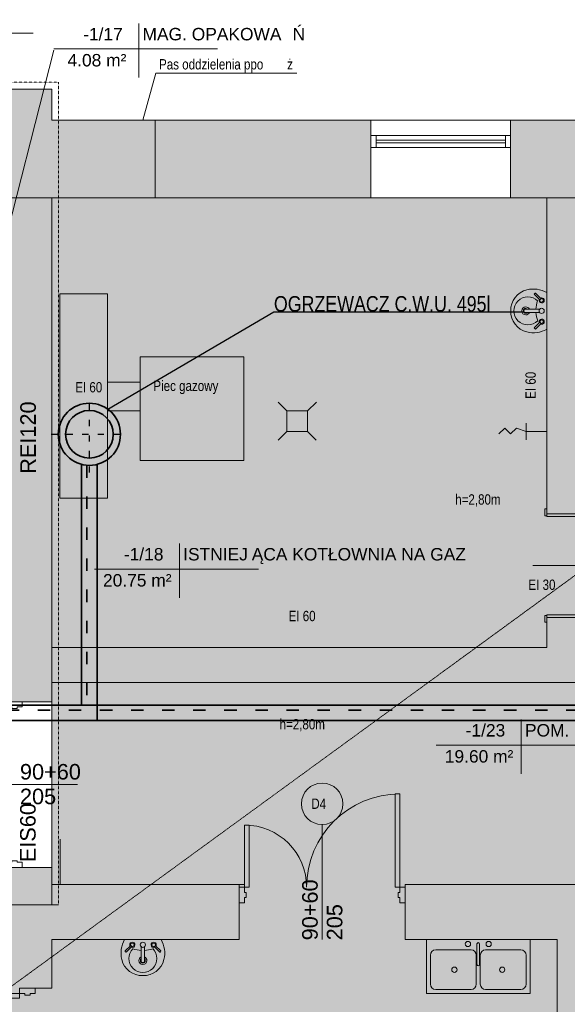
# Model space of a CAD drawing. Header units: inches. Extents: x -112469 to 885939, y -131046 to 286269.
# Tile 24 of 138: x -62979 to -57693, y -58439 to -48934. Entities that reach past the tile are written whole.
import ezdxf
from ezdxf import colors
from ezdxf.entities.mleader import LeaderData, LeaderLine
from ezdxf.math import Vec2, Vec3

# ---------------------------------------------------------------- set-up
doc = ezdxf.new("R2010")
doc.units = ezdxf.units.IN
doc.header["$MEASUREMENT"] = 0
doc.linetypes.add('ACAD_ISO03W100', pattern=[30, 12, -18])
doc.linetypes.add('Aligning Line 1_8_', pattern=[0.635, 0.3175, -0.3175])
for name, color, linetype, lineweight in [('_IS_woda ciepła', 1, 'ACAD_ISO03W100', 35), ('_IS_woda cyrkulacyjna', 3, 'H2OCYR', 35), ('_IS_woda zimna', 5, 'Continuous', 35), ('A-AREA-IDEN', 251, 'Continuous', 9), ('A-DETL', 251, 'Continuous', 9), ('A-DETL-GENF', 254, 'Continuous', 9), ('A-DETL-MEDM', 251, 'Continuous', 25), ('A-DETL-THIN', 251, 'Continuous', 9), ('A-DOOR', 251, 'Continuous', 9), ('A-DOOR-FRAM', 251, 'Continuous', 18), ('A-GLAZ', 251, 'Continuous', 9), ('A-WALL', 251, 'Continuous', 9), ('A-WALL-PATT', 254, 'Continuous', 25), ('G-ANNO-TEXT', 251, 'Continuous', 9), ('I-WALL', 251, 'Continuous', 9), ('P-SANR-FIXT', 251, 'Continuous', 9)]:
    doc.layers.add(name, color=color, linetype=linetype, lineweight=lineweight)
doc.styles.add('Arial_1', font='arial.ttf', dxfattribs={"height": 12})
doc.styles.add('Arial_4', font='arial.ttf', dxfattribs={"width": 0.8, "height": 18})
doc.styles.add('Arial_5', font='arial.ttf', dxfattribs={"height": 20})
doc.styles.get("Standard").update_dxf_attribs({"font": 'arial.ttf'})
doc.linetypes.add('H2OCYR', pattern='A,25.4,-12.7,["~",Standard,S=25.4,R=0,X=-11.43,Y=-14.732],-12.7', length=50.8)

# ---------------------------------------------------------------- blocks, each defined once
blk = doc.blocks.new('Etyk_pom_1_mala - Etyk_pom_1_mala-219433-1_Poziom piwnicy')
at = {"layer": 'A-AREA-IDEN'}
for p, q in [((-0.0958, 0.1444), (-0.0958, -0.3781)), ((-0.9154, -0.1015), (0.6661, -0.1015))]:
    blk.add_line(p, q, dxfattribs=at)
blk = doc.blocks.new('Lavabo mural - 05 - 440mm x 350mm-346807-1_Poziom piwnicy')
at = {"layer": 'P-SANR-FIXT'}
for p, q in [((-17.19, -11.05), (-11.74, -5.6)), ((-16.1, -12.14), (-10.65, -6.69)), ((-1.5, -21.49), (-1.5, -7.07)), ((1.5, -21.49), (1.5, -7.07)), ((16.41, -12.14), (10.96, -6.69)), ((17.5, -11.05), (12.05, -5.6))]:
    blk.add_line(p, q, dxfattribs=at)
for centre, radius, start, end in [((5.33, -13.08), 26.44, 150.36495, 193.63505), ((-5.33, -13.08), 26.44, 346.36495, 29.63505), ((0, -18.36), 13.5, 135.46291, 45.05561), ((-10.13, -5.07), 2.5, 0, 180), ((-10.13, -5.07), 2.5, 180, 207.05328), ((-10.13, -5.07), 1.7, 360, 180), ((-10.13, -5.07), 1.7, 180, 198.05956), ((-10.13, -5.07), 1.7, 198.05956, 360), ((-10.13, -5.07), 2.5, 242.94672, 0), ((-0.16, 16.03), 26.66, 249.19864, 267.10928), ((0, -5.07), 2.5, 0, 180), ((0, -5.07), 2.5, 180, 0), ((-0.16, 16.03), 26.66, 273.5606, 291.31988), ((10.43, -5.07), 2.5, 360, 180), ((10.43, -5.07), 2.5, 180, 297.05328), ((10.43, -5.07), 1.7, 0, 180), ((10.43, -5.07), 1.7, 180, 0), ((10.43, -5.07), 2.5, 332.94672, 360), ((0, -20.36), 3.86, 112.88275, 180), ((0, -20.36), 2.35, 129.68263, 180), ((0, -20.36), 3.86, 360, 67.11782), ((0, -20.36), 2.35, 360, 50.3185), ((-0.59, -14.51), 20.35, 193.63505, 271.65578), ((0, -20.36), 3.86, 180, 360), ((0, -20.36), 2.35, 180, 360), ((0.59, -14.51), 20.35, 268.34422, 346.36495)]:
    blk.add_arc(centre, radius, start, end, dxfattribs=at)
for centre, major_axis, ratio, start_param, end_param in [((-16.65, -11.59), (-0.545, 0.545), 0.274309, 0, 3.141593), ((16.95, -11.59), (0.545, 0.545), 0.274309, 3.141593, 6.283185), ((0, -21.49), (-1.5, 0), 0.428525, 0, 3.141593)]:
    blk.add_ellipse(centre, major_axis=major_axis, ratio=ratio, start_param=start_param, end_param=end_param, dxfattribs=at)
blk = doc.blocks.new('Aluminum_1 szybowe - Okno w piwnicy 135_145-523481-1_Poziom piwnicy')
at = {"layer": 'A-GLAZ', "lineweight": 18}
for p, q in [((-132.08, 25.16), (-137.16, 25.16)), ((-137.16, 25.16), (-137.16, 13.73)), ((-132.08, 13.73), (-132.08, 25.16)), ((-7.24, 20.71), (-132.08, 20.71)), ((-132.08, 20.71), (-132.08, 18.17)), ((-2.16, 25.16), (-7.24, 25.16)), ((-7.24, 25.16), (-7.24, 13.73)), ((-7.24, 18.17), (-7.24, 20.71)), ((-2.16, 13.73), (-2.16, 25.16)), ((-137.16, 13.73), (-132.08, 13.73)), ((-132.08, 18.17), (-7.24, 18.17)), ((-7.24, 13.73), (-2.16, 13.73))]:
    blk.add_line(p, q, dxfattribs=at)
at = {"layer": 'A-GLAZ'}
for p, q in [((-132.08, 25.16), (-7.24, 25.16)), ((-7.24, 13.73), (-132.08, 13.73))]:
    blk.add_line(p, q, dxfattribs=at)
blk = doc.blocks.new('wewnetrzne dwupanelowe - 900 x 2100mm-479732-1_Poziom piwnicy')
at = {"layer": 'A-DOOR'}
for p, q in [((-54.635, 27.3175), (-48.135, 27.3175)), ((-54.635, 25.3175), (-54.635, 27.3175)), ((-48.135, 25.3175), (-54.635, 25.3175)), ((-48.135, 27.3175), (-48.135, 25.3175)), ((48.135, 27.3175), (54.635, 27.3175)), ((48.135, 25.3175), (48.135, 27.3175)), ((54.635, 25.3175), (48.135, 25.3175)), ((54.635, 27.3175), (54.635, 25.3175)), ((-54.635, -24.6825), (-48.135, -24.6825)), ((-54.635, -26.6825), (-54.635, -24.6825)), ((-48.135, -26.6825), (-54.635, -26.6825)), ((-48.135, -24.6825), (-48.135, -26.6825)), ((48.135, -24.6825), (54.635, -24.6825)), ((48.135, -26.6825), (48.135, -24.6825)), ((54.635, -26.6825), (48.135, -26.6825)), ((54.635, -24.6825), (54.635, -26.6825))]:
    blk.add_line(p, q, dxfattribs=at)
at = {"layer": 'A-DOOR', "lineweight": 18}
for p, q in [((44, -24.6825), (47.5, -24.6825)), ((44, -119.6825), (44, -24.6825)), ((47.5, -24.6825), (47.5, -119.6825)), ((47.5, -119.6825), (44, -119.6825))]:
    blk.add_line(p, q, dxfattribs=at)
at = {"layer": 'A-DOOR'}
blk.add_arc((47.5, -24.6825), 95, 180, 270, dxfattribs=at)
at = {"layer": 'A-DOOR-FRAM'}
for p, q in [((-50, 25.3175), (-47.5, 25.3175)), ((-50, -24.6825), (-50, 25.3175)), ((-47.5, 25.3175), (-47.5, -17.69)), ((47.5, 25.3175), (50, 25.3175)), ((47.5, -17.69), (47.5, 25.3175)), ((50, 25.3175), (50, -24.6825)), ((-47.5, -17.69), (-46.23, -17.69)), ((-46.23, -17.69), (-46.23, -21.1825)), ((46.23, -17.69), (47.5, -17.69)), ((46.23, -21.1825), (46.23, -17.69)), ((-47.5, -24.6825), (-50, -24.6825)), ((-47.5, -21.1825), (-47.5, -24.6825)), ((-46.23, -21.1825), (-47.5, -21.1825)), ((47.5, -21.1825), (46.23, -21.1825)), ((47.5, -24.6825), (47.5, -21.1825)), ((50, -24.6825), (47.5, -24.6825))]:
    blk.add_line(p, q, dxfattribs=at)
blk = doc.blocks.new('Zlew kuchenny podwójny - 1000 x 535mm-V4-1_Poziom piwnicy')
at = {"layer": 'P-SANR-FIXT'}
for p, q in [((-48.43, 25.55), (-48.43, -26.52)), ((0.3, 21.27), (0.3, 1.5)), ((2.84, 21.27), (2.84, 1.5)), ((51.57, -26.52), (51.57, 25.55)), ((-44.62, 10.47), (-44.62, -17.63)), ((-5.42, 15.55), (-39.54, 15.55)), ((-0.34, 10.47), (-0.34, -17.63)), ((3.47, 10.47), (3.47, -17.63)), ((42.68, 15.55), (8.55, 15.55)), ((47.76, -17.63), (47.76, 10.47)), ((-48.43, -26.52), (51.57, -26.52)), ((-39.54, -22.71), (-5.42, -22.71)), ((8.55, -22.71), (42.68, -22.71))]:
    blk.add_line(p, q, dxfattribs=at)
for centre, radius, start, end in [((-8.43, 21.27), 2.54, 360, 180), ((-8.43, 21.27), 2.54, 180, 360), ((1.57, 21.27), 1.27, 360, 180), ((11.57, 21.27), 2.54, 360, 180), ((11.57, 21.27), 2.54, 180, 360), ((-39.54, 10.47), 5.08, 90, 180), ((-5.42, 10.47), 5.08, 360, 90), ((8.55, 10.47), 5.08, 90, 180), ((42.68, 10.47), 5.08, 360, 90), ((1.57, 1.5), 1.27, 180, 0), ((-21.53, -3.58), 2.54, 0, 180), ((-21.53, -3.58), 2.54, 180, 360), ((24.66, -3.58), 2.54, 0, 180), ((24.66, -3.58), 2.54, 180, 360), ((-39.54, -17.63), 5.08, 180, 270), ((-5.42, -17.63), 5.08, 270, 0), ((8.55, -17.63), 5.08, 180, 270), ((42.68, -17.63), 5.08, 270, 0)]:
    blk.add_arc(centre, radius, start, end, dxfattribs=at)
blk = doc.blocks.new('Drzwi-korytarz-niesymetryczne-wpuszczane - 1500 x 2100mm-592004-1_Poziom piwnicy')
at = {"layer": 'A-DOOR', "lineweight": 18}
for p, q in [((-75, 21.135), (-75, 111.135)), ((-75, 111.135), (-70.5, 111.135)), ((-70.5, 111.135), (-70.5, 21.135)), ((75, 81.135), (70.5, 81.135)), ((70.5, 81.135), (70.5, 21.135)), ((75, 21.135), (75, 81.135)), ((-70.5, 21.135), (-75, 21.135)), ((70.5, 21.135), (75, 21.135))]:
    blk.add_line(p, q, dxfattribs=at)
at = {"layer": 'A-DOOR'}
for centre, radius, start, end in [((-75, 21.135), 90, 0, 90), ((75, 21.135), 60, 90, 180)]:
    blk.add_arc(centre, radius, start, end, dxfattribs=at)
at = {"layer": 'A-DOOR-FRAM'}
for p, q in [((-75, 21.135), (-80, 21.135)), ((-80, 21.135), (-80, 6.135)), ((-75, 16.15875), (-75, 21.135)), ((75, 21.135), (75, 16.15875)), ((80, 21.135), (75, 21.135)), ((80, 6.135), (80, 21.135)), ((-73.4125, 16.15875), (-75, 16.15875)), ((-75, 6.135), (-75, 11.05625)), ((-75, 11.05625), (-73.4125, 11.05625)), ((-73.4125, 11.05625), (-73.4125, 16.15875)), ((75, 16.15875), (73.4125, 16.15875)), ((73.4125, 16.15875), (73.4125, 11.05625)), ((73.4125, 11.05625), (75, 11.05625)), ((75, 11.05625), (75, 6.135)), ((-80, 6.135), (-75, 6.135)), ((75, 6.135), (80, 6.135))]:
    blk.add_line(p, q, dxfattribs=at)
blk = doc.blocks.new('Drzwi-korytarz-niesymetryczne-wpuszczane - 1500 x 2100mm-574059-1_Poziom piwnicy')
at = {"layer": 'A-DOOR', "lineweight": 18}
for p, q in [((-70.5, -24.635), (-75, -24.635)), ((-75, -24.635), (-75, -114.635)), ((-70.5, -114.635), (-70.5, -24.635)), ((70.5, -24.635), (75, -24.635)), ((70.5, -84.635), (70.5, -24.635)), ((75, -24.635), (75, -84.635)), ((75, -84.635), (70.5, -84.635)), ((-75, -114.635), (-70.5, -114.635))]:
    blk.add_line(p, q, dxfattribs=at)
at = {"layer": 'A-DOOR'}
for centre, radius, start, end in [((-75, -24.635), 90, 270, 360), ((75, -24.635), 60, 180, 270)]:
    blk.add_arc(centre, radius, start, end, dxfattribs=at)
at = {"layer": 'A-DOOR-FRAM'}
for p, q in [((-80, -9.635), (-75, -9.635)), ((-80, -24.635), (-80, -9.635)), ((-75, -9.635), (-75, -14.55625)), ((-75, -14.55625), (-73.4125, -14.55625)), ((-73.4125, -14.55625), (-73.4125, -19.65875)), ((73.4125, -14.55625), (75, -14.55625)), ((73.4125, -19.65875), (73.4125, -14.55625)), ((75, -9.635), (80, -9.635)), ((75, -14.55625), (75, -9.635)), ((80, -9.635), (80, -24.635)), ((-75, -24.635), (-80, -24.635)), ((-75, -19.65875), (-75, -24.635)), ((-73.4125, -19.65875), (-75, -19.65875)), ((75, -19.65875), (73.4125, -19.65875)), ((75, -24.635), (75, -19.65875)), ((80, -24.635), (75, -24.635))]:
    blk.add_line(p, q, dxfattribs=at)
blk = doc.blocks.new('Drzwi-korytarz-niesymetryczne-wpuszczane - 1350 x 2100mm-592003-1_Poziom piwnicy')
at = {"layer": 'A-DOOR', "lineweight": 18}
for p, q in [((-67.5, 8.635), (-67.5, 98.635)), ((-67.5, 98.635), (-63, 98.635)), ((-63, 98.635), (-63, 8.635)), ((67.5, 53.635), (63, 53.635)), ((63, 53.635), (63, 8.635)), ((67.5, 8.635), (67.5, 53.635)), ((-63, 8.635), (-67.5, 8.635)), ((63, 8.635), (67.5, 8.635))]:
    blk.add_line(p, q, dxfattribs=at)
at = {"layer": 'A-DOOR'}
for centre, radius, start, end in [((-67.5, 8.635), 90, 0, 90), ((67.5, 8.635), 45, 90, 180)]:
    blk.add_arc(centre, radius, start, end, dxfattribs=at)
at = {"layer": 'A-DOOR-FRAM'}
for p, q in [((-67.5, 8.635), (-72.5, 8.635)), ((-72.5, 8.635), (-72.5, -6.365)), ((-67.5, 3.65875), (-67.5, 8.635)), ((-65.9125, 3.65875), (-67.5, 3.65875)), ((-65.9125, -1.44375), (-65.9125, 3.65875)), ((67.5, 3.65875), (65.9125, 3.65875)), ((65.9125, 3.65875), (65.9125, -1.44375)), ((67.5, 8.635), (67.5, 3.65875)), ((72.5, 8.635), (67.5, 8.635)), ((72.5, -6.365), (72.5, 8.635)), ((-72.5, -6.365), (-67.5, -6.365)), ((-67.5, -6.365), (-67.5, -1.44375)), ((-67.5, -1.44375), (-65.9125, -1.44375)), ((65.9125, -1.44375), (67.5, -1.44375)), ((67.5, -1.44375), (67.5, -6.365)), ((67.5, -6.365), (72.5, -6.365))]:
    blk.add_line(p, q, dxfattribs=at)
blk = doc.blocks.new('piiwnica')
at = {"layer": 'A-DETL-GENF', "lineweight": 0}
blk.add_hatch(color=251, dxfattribs=at).paths.add_polyline_path([(50569.8, -1707.3), (51736, -1707.3), (51736, -957.3), (50736, -957.3), (50736, -657.3), (49736, -657.3), (49736, -1337.3), (50276, -1337.3), (50276, -1707.3)])
at = {"layer": 'A-DETL-GENF', "lineweight": 0, "true_color": 0xe5e5e5}
h = blk.add_hatch(color=254, dxfattribs=at)
h.paths.add_polyline_path([(57236, -15935), (60786, -15935), (60786, -10965), (59066.9, -10965), (59066.9, -10905), (60786, -10905), (60786, -8867.3), (59116.9, -8867.3), (59116.9, -8337.3), (60786, -8337.3), (60786, -6387.3), (59336, -6387.3), (59336, -6047.3), (59436, -6047.3), (59436, -4547.3), (59388.4, -4547.3), (59388.4, -4487.3), (59731, -4487.3), (59731, -4547.3), (59496, -4547.3), (59496, -6047.3), (60786, -6047.3), (60786, -4547.3), (60581, -4547.3), (60581, -4487.3), (60786, -4487.3), (60786, -1707.3), (58341, -1707.3), (58342, -4487.3), (58388.4, -4487.3), (58388.4, -4547.3), (58341, -4547.3), (58341, -4607.3), (58016, -4607.3), (58016, -4547.3), (58281, -4547.3), (58281, -1707.3), (56016, -1707.3), (56016, -4547.3), (57116, -4547.3), (57116, -4607.3), (56016, -4607.3), (56016, -4757.3), (55516, -4757.3), (55516, -1707.3), (50736, -1707.3), (50736, -6047.3), (55516, -6047.3), (55516, -5757.3), (56016, -5757.3), (56016, -6047.3), (58436, -6047.3), (58436, -6387.3), (50736, -6387.3), (50736, -8337.3), (52546.9, -8337.3), (52546.9, -8867.3), (50736, -8867.3), (50736, -9337.3), (50276, -9337.3), (50276, -8532.6), (44726, -8532.6), (44726, -9337.3), (44266, -9337.3), (44266, -8787.3), (41536, -8787.3), (41536, -8337.3), (44266, -8337.3), (44266, -6387.3), (43666, -6387.3), (43666, -6047.3), (44266, -6047.3), (44266, -4277.3), (43626, -4277.3), (43626, -4217.3), (44266, -4217.3), (44266, -1707.3), (43366, -1707.3), (43366, -3237.3), (43256, -3237.3), (43256, -3177.3), (43306, -3177.3), (43306, -1707.3), (42356, -1707.3), (42356, -3177.3), (42406, -3177.3), (42406, -3237.3), (42356, -3237.3), (42356, -4217.3), (42626, -4217.3), (42626, -4277.3), (42356, -4277.3), (42356, -4937.3), (42046, -4937.3), (42046, -6047.3), (42666, -6047.3), (42666, -6387.3), (41866, -6387.3), (41866, -6047.3), (41986, -6047.3), (41986, -4937.3), (41841, -4937.3), (41841, -4877.3), (42296, -4877.3), (42296, -1707.3), (38916, -1707.3), (38916, -4037.3), (40776, -4037.3), (40776, -4877.3), (40841, -4877.3), (40841, -4937.3), (40776, -4937.3), (40776, -4997.3), (40716, -4997.3), (40716, -4957.3), (40717.3, -4957.3), (40717.3, -4937.3), (40671, -4937.3), (40671, -4877.3), (40717.3, -4877.3), (40717.3, -4857.3), (40716, -4857.3), (40716, -4097.3), (38916, -4097.3), (38916, -4877.3), (39821, -4877.3), (39821, -4937.3), (38916, -4937.3), (38916, -6047.3), (40716, -6047.3), (40716, -5997.3), (40776, -5997.3), (40776, -6047.3), (40866, -6047.3), (40866, -6387.3), (38346, -6387.3), (38346, -6047.3), (38816, -6047.3), (38816, -4097.3), (38346, -4097.3), (38346, -4037.3), (38816, -4037.3), (38816, -1707.3), (36716, -1707.3), (36716, -4037.3), (37346, -4037.3), (37346, -4097.3), (36716, -4097.3), (36716, -6047.3), (37346, -6047.3), (37346, -6387.3), (35986, -6387.3), (35986, -6047.3), (36536, -6047.3), (36536, -1707.3), (34286, -1707.3), (34286, -6047.3), (34986, -6047.3), (34986, -6387.3), (34286, -6387.3), (34286, -8337.3), (34986, -8337.3), (34986, -8787.3), (34286, -8787.3), (34286, -12427.3), (36286, -12427.3), (36286, -8787.3), (35986, -8787.3), (35986, -8337.3), (36706, -8337.3), (36706, -8787.3), (36406, -8787.3), (36406, -12427.3), (38906, -12427.3), (38906, -8787.3), (37706, -8787.3), (37706, -8337.3), (40536, -8337.3), (40536, -8787.3), (39026, -8787.3), (39026, -12547.3), (34286, -12547.3), (34286, -15935), (44266, -15935), (44266, -15607.3), (44726, -15607.3), (44726, -15755), (46186, -15755), (46186, -15017.3), (46666, -15017.3), (46666, -15755), (48216, -15755), (48216, -15017.3), (48636, -15017.3), (48636, -13992.3), (48696, -13992.3), (48696, -14063.6), (49391, -14063.6), (49391, -14123.6), (48696, -14123.6), (48696, -15755), (50276, -15755), (50276, -14143.6), (50337.3, -14143.6), (50337.3, -14123.6), (50291, -14123.6), (50291, -14063.6), (50337.3, -14063.6), (50337.3, -14043.6), (50276, -14043.6), (50276, -12465), (49951.4, -12465), (49951.4, -11905), (50276, -11905), (50276, -10787.3), (50736, -10787.3), (50736, -10905), (52596.9, -10905), (52596.9, -10965), (50736, -10965), (50736, -15935), (55616, -15935), (55616, -10965), (54096.9, -10965), (54096.9, -10905), (55616, -10905), (55616, -8867.3), (54146.9, -8867.3), (54146.9, -8337.3), (57516.9, -8337.3), (57516.9, -8867.3), (56016, -8867.3), (56016, -10905), (57566.9, -10905), (57566.9, -10965), (56016, -10965), (56016, -15935), (56739, -15935)])
h.paths.add_polyline_path([(44266, -14607.3), (44266, -10787.3), (44726, -10787.3), (44726, -11905), (48951.4, -11905), (48951.4, -12465), (48696, -12465), (48696, -13092.3), (48636, -13092.3), (48636, -13045.9), (48616, -13045.9), (48616, -13067.3), (48216, -13067.3), (48216, -12465), (46666, -12465), (46666, -13067.3), (46186, -13067.3), (46186, -12465), (44726, -12465), (44726, -14607.3)])
at = {"layer": 'A-DETL-GENF', "lineweight": 0}
h = blk.add_hatch(color=251, dxfattribs=at)
h.paths.add_polyline_path([(45799.5, -15935), (50736, -15935), (50736, -10965), (52596.9, -10965), (52596.9, -10905), (50736, -10905), (50736, -10787.3), (50276, -10787.3), (50276, -11905), (49951.4, -11905), (49951.4, -12465), (50276, -12465), (50276, -14043.6), (50337.3, -14043.6), (50337.3, -14063.6), (50291, -14063.6), (50291, -14123.6), (50337.3, -14123.6), (50337.3, -14143.6), (50276, -14143.6), (50276, -15755), (48696, -15755), (48696, -14123.6), (49391, -14123.6), (49391, -14063.6), (48696, -14063.6), (48696, -13992.3), (48636, -13992.3), (48636, -15017.3), (48216, -15017.3), (48216, -15755), (46666, -15755), (46666, -15017.3), (46186, -15017.3), (46186, -15755), (44726, -15755), (44726, -15607.3), (44266, -15607.3), (44266, -15935), (45745.7, -15935)])
h.paths.add_polyline_path([(55616, -15935), (56016, -15935), (56016, -10965), (57566.9, -10965), (57566.9, -10905), (56016, -10905), (56016, -8867.3), (57516.9, -8867.3), (57516.9, -8337.3), (54146.9, -8337.3), (54146.9, -8867.3), (55616, -8867.3), (55616, -10905), (54096.9, -10905), (54096.9, -10965), (55616, -10965), (55616, -14091.2)])
h.paths.add_polyline_path([(44726, -14607.3), (44726, -12465), (46186, -12465), (46186, -13067.3), (46666, -13067.3), (46666, -12465), (48216, -12465), (48216, -13067.3), (48616, -13067.3), (48616, -13045.9), (48636, -13045.9), (48636, -13092.3), (48696, -13092.3), (48696, -12465), (48951.4, -12465), (48951.4, -11905), (44726, -11905), (44726, -10787.3), (44266, -10787.3), (44266, -14607.3), (44691, -14607.3)])
h.paths.add_polyline_path([(39026, -12547.3), (39026, -8787.3), (40536, -8787.3), (40536, -8337.3), (37706, -8337.3), (37706, -8787.3), (38906, -8787.3), (38906, -12427.3), (36406, -12427.3), (36406, -8787.3), (36706, -8787.3), (36706, -8337.3), (35986, -8337.3), (35986, -8787.3), (36286, -8787.3), (36286, -12427.3), (34286, -12427.3), (34286, -12547.3), (38906, -12547.3)])
h.paths.add_polyline_path([(60763.9, -10965), (60786, -10965), (60786, -10905), (59066.9, -10905), (59066.9, -10965)])
h.paths.add_polyline_path([(50736, -9337.3), (50736, -8867.3), (52546.9, -8867.3), (52546.9, -8337.3), (50736, -8337.3), (50736, -8532.6), (50276, -8532.6), (50276, -9337.3), (50576, -9337.3)])
h.paths.add_polyline_path([(44266, -9337.3), (44726, -9337.3), (44726, -8532.6), (44266, -8532.6), (44266, -8337.3), (41536, -8337.3), (41536, -8787.3), (44266, -8787.3), (44266, -9257.5)])
h.paths.add_polyline_path([(59294, -8867.3), (60786, -8867.3), (60786, -8337.3), (59116.9, -8337.3), (59116.9, -8867.3)])
h.paths.add_polyline_path([(34939.6, -8787.3), (34986, -8787.3), (34986, -8337.3), (34286, -8337.3), (34286, -8787.3), (34752.3, -8787.3)])
h.paths.add_polyline_path([(60786, -6387.3), (60786, -6047.3), (59496, -6047.3), (59496, -4547.3), (59731, -4547.3), (59731, -4487.3), (59388.4, -4487.3), (59388.4, -4547.3), (59436, -4547.3), (59436, -6047.3), (59336, -6047.3), (59336, -6387.3), (60037, -6387.3)])
h.paths.add_polyline_path([(53894.8, -6387.3), (58436, -6387.3), (58436, -6047.3), (56016, -6047.3), (56016, -5757.3), (55516, -5757.3), (55516, -6047.3), (50736, -6047.3), (50736, -6387.3), (52341.6, -6387.3)])
h.paths.add_polyline_path([(41912.3, -6387.3), (42666, -6387.3), (42666, -6047.3), (42046, -6047.3), (42046, -4937.3), (42356, -4937.3), (42356, -4277.3), (42626, -4277.3), (42626, -4217.3), (42356, -4217.3), (42356, -3237.3), (42406, -3237.3), (42406, -3177.3), (42356, -3177.3), (42356, -1707.3), (42296, -1707.3), (42296, -4877.3), (41841, -4877.3), (41841, -4937.3), (41986, -4937.3), (41986, -6047.3), (41866, -6047.3), (41866, -6387.3)])
h.paths.add_polyline_path([(44266, -6387.3), (44266, -6047.3), (43666, -6047.3), (43666, -6387.3), (43712.3, -6387.3)])
h.paths.add_polyline_path([(40866, -6387.3), (40866, -6047.3), (40776, -6047.3), (40776, -5997.3), (40716, -5997.3), (40716, -6047.3), (38916, -6047.3), (38916, -4937.3), (39821, -4937.3), (39821, -4877.3), (38916, -4877.3), (38916, -4097.3), (40716, -4097.3), (40716, -4857.3), (40717.3, -4857.3), (40717.3, -4877.3), (40671, -4877.3), (40671, -4937.3), (40717.3, -4937.3), (40717.3, -4957.3), (40716, -4957.3), (40716, -4997.3), (40776, -4997.3), (40776, -4937.3), (40841, -4937.3), (40841, -4877.3), (40776, -4877.3), (40776, -4037.3), (38916, -4037.3), (38916, -1707.3), (38816, -1707.3), (38816, -4037.3), (38346, -4037.3), (38346, -4097.3), (38816, -4097.3), (38816, -6047.3), (38346, -6047.3), (38346, -6387.3), (40819.6, -6387.3)])
h.paths.add_polyline_path([(37299.6, -6387.3), (37346, -6387.3), (37346, -6047.3), (36716, -6047.3), (36716, -4097.3), (37346, -4097.3), (37346, -4037.3), (36716, -4037.3), (36716, -1707.3), (36536, -1707.3), (36536, -6047.3), (35986, -6047.3), (35986, -6387.3), (36951, -6387.3)])
h.paths.add_polyline_path([(34939.6, -6387.3), (34986, -6387.3), (34986, -6047.3), (34286, -6047.3), (34286, -6387.3), (34752.3, -6387.3)])
h.paths.add_polyline_path([(55516, -4757.3), (56016, -4757.3), (56016, -4607.3), (57116, -4607.3), (57116, -4547.3), (56016, -4547.3), (56016, -1707.3), (55516, -1707.3), (55516, -4710.9)])
h.paths.add_polyline_path([(58281, -4607.3), (58341, -4607.3), (58342, -4547.3), (58388.4, -4547.3), (58388.4, -4487.3), (58341, -4487.3), (58341, -1707.3), (58281, -1707.3), (58281, -4547.3), (58016, -4547.3), (58016, -4607.3), (58062.3, -4607.3)])
h.paths.add_polyline_path([(60786, -4547.3), (60786, -4487.3), (60581, -4487.3), (60581, -4547.3), (60627.3, -4547.3)])
h.paths.add_polyline_path([(44266, -4277.3), (44266, -4217.3), (43626, -4217.3), (43626, -4277.3), (43672.3, -4277.3)])
h.paths.add_polyline_path([(43366, -3237.3), (43366, -1707.3), (43306, -1707.3), (43306, -3177.3), (43256, -3177.3), (43256, -3237.3), (43306, -3237.3)])
at = {"layer": 'A-WALL-PATT', "lineweight": 0}
h = blk.add_hatch(color=251, dxfattribs=at)
h.paths.add_polyline_path([(60786, -1707.3), (61536, -1707.3), (61536, -957.3), (59961, -957.3), (59961, -1707.3), (59985.9, -1707.3)])
h.paths.add_polyline_path([(57986, -1707.3), (58511, -1707.3), (58511, -957.3), (57986, -957.3), (57986, -1221.6)])
h.paths.add_polyline_path([(55516, -1707.3), (56636, -1707.3), (56636, -957.3), (55166, -957.3), (55166, -1707.3)])
h.paths.add_polyline_path([(51736, -1707.3), (53816, -1707.3), (53816, -957.3), (51736, -957.3), (51736, -1463.8)])
h = blk.add_hatch(color=251, dxfattribs=at)
h.paths.add_polyline_path([(50736, -16685), (50736, -15935), (50276, -15935), (50276, -16685), (50291, -16685)])
h.paths.add_polyline_path([(50330.8, -8532.6), (50736, -8532.6), (50736, -8171.8), (50276, -8171.8), (50276, -8532.6)])
h.paths.add_polyline_path([(50276, -6571.8), (50736, -6571.8), (50736, -1707.3), (50276, -1707.3), (50276, -6546.7)])
at = {"layer": 'A-AREA-IDEN', "color": 251, "lineweight": 0}
blk.add_line((49850.2, -3836.1), (50756.7, -281.5), dxfattribs=at)
at = {"layer": 'A-DETL', "color": 251, "lineweight": 0}
for p, q in [((49436.2, -117.6), (50556.2, -117.6)), ((51742.3, -504.4), (51617.3, -957.3)), ((53102.3, -504.4), (51742.3, -504.4))]:
    blk.add_line(p, q, dxfattribs=at)
at = {"layer": 'A-DETL', "color": 251, "linetype": 'Aligning Line 1_8_', "lineweight": 0}
for p, q in [((46876, -592.6), (50801, -592.6)), ((50801, -592.6), (50801, -8532.6)), ((60786, -1707.3), (41274.5, -15935))]:
    blk.add_line(p, q, dxfattribs=at)
at = {"layer": 'A-DETL-MEDM', "color": 251, "lineweight": 0}
for p, q in [((55381.9, -5257.3), (56491.9, -5257.3)), ((50984, -7371.8), (49874, -7371.8)), ((53346.9, -8867.3), (53346.9, -7757.3))]:
    blk.add_line(p, q, dxfattribs=at)
blk.add_circle((53346.9, -7557.3), 200, dxfattribs=at)
at = {"layer": 'A-DETL-THIN', "color": 251, "lineweight": 0}
for p, q in [((50736, -657.3), (49736, -657.3)), ((50736, -957.3), (50736, -657.3)), ((51736, -957.3), (50736, -957.3)), ((51736, -1707.3), (51736, -957.3)), ((50276, -1707.3), (51736, -1707.3)), ((50736, -1707.3), (50736, -8532.6)), ((60786, -1707.3), (50736, -1707.3)), ((50816, -4607.3), (50816, -2634.3)), ((50816, -2634.3), (51276, -2634.3)), ((51276, -2634.3), (51276, -4607.3)), ((51590, -4242.6), (51590, -3242.6)), ((51590, -3242.6), (52590, -3242.6)), ((52590, -3242.6), (52590, -4242.6)), ((51276, -3487.3), (51276, -3763.9)), ((51590, -3487.3), (51276, -3487.3)), ((51590, -3763.9), (51590, -3487.3)), ((52921.3, -3679), (53006.2, -3763.9)), ((53291, -3679), (53206.2, -3763.9)), ((51276, -3763.9), (51590, -3763.9)), ((53006.2, -3963.9), (53006.2, -3763.9)), ((53006.2, -3763.9), (53206.2, -3763.9)), ((53206.2, -3763.9), (53206.2, -3963.9)), ((55316, -4043.9), (55316, -3883.9)), ((53006.2, -3963.9), (52923.4, -4046.7)), ((53206.2, -3963.9), (53006.2, -3963.9)), ((53206.2, -3963.9), (53289, -4046.7)), ((55108.8, -3929.7), (55052.3, -3986.2)), ((55165.4, -3986.2), (55108.8, -3929.7)), ((55222, -3929.7), (55165.4, -3986.2)), ((55316, -3963.9), (55222, -3929.7)), ((55516, -3963.9), (55316, -3963.9)), ((52590, -4242.6), (51590, -4242.6)), ((51276, -4607.3), (50816, -4607.3)), ((50816.9, -8337.3), (50816.9, -7897.3)), ((52596.9, -8337.3), (50816.9, -8337.3)), ((50736, -8532.6), (44266, -8532.6))]:
    blk.add_line(p, q, dxfattribs=at)
at = {"layer": 'A-DOOR', "color": 251, "lineweight": 0}
blk.add_line((50801, -8532.6), (44201, -8532.6), dxfattribs=at)
at = {"layer": 'A-WALL', "color": 251, "lineweight": 0}
for p, q in [((50736, -657.3), (49407.3, -657.3)), ((50736, -957.3), (50736, -657.3)), ((53816, -957.3), (50736, -957.3)), ((53816, -957.3), (55166, -957.3)), ((53816, -1107.3), (53816, -957.3)), ((55166, -957.3), (55166, -1107.3)), ((56636, -957.3), (55166, -957.3)), ((53816, -1707.3), (53816, -1221.6)), ((55166, -1221.6), (55166, -1707.3)), ((50736, -1707.3), (53816, -1707.3)), ((50736, -6047.3), (50736, -1707.3)), ((55166, -1707.3), (53816, -1707.3)), ((55166, -1707.3), (55516, -1707.3)), ((55516, -1707.3), (55516, -4710.9)), ((55516, -5803.6), (55516, -6047.3)), ((55516, -6047.3), (50736, -6047.3)), ((50736, -6387.3), (58389.6, -6387.3)), ((50736, -6571.8), (50736, -6387.3)), ((50451, -6571.8), (50736, -6571.8)), ((50736, -8171.8), (50451, -8171.8)), ((50736, -8337.3), (50736, -8171.8)), ((50736, -9337.3), (50736, -8867.3)), ((50576, -9337.3), (50736, -9337.3))]:
    blk.add_line(p, q, dxfattribs=at)
at = {"layer": 'I-WALL', "color": 251, "lineweight": 0}
for p, q in [((52546.9, -8337.3), (50736, -8337.3)), ((52546.9, -8362.3), (52546.9, -8337.3)), ((54146.9, -8337.3), (54146.9, -8362.3)), ((57516.9, -8337.3), (54146.9, -8337.3)), ((52546.9, -8867.3), (52546.9, -8512.3)), ((54146.9, -8512.3), (54146.9, -8867.3)), ((50736, -8867.3), (52546.9, -8867.3)), ((54146.9, -8867.3), (55616, -8867.3)), ((55616, -8867.3), (55616, -10905))]:
    blk.add_line(p, q, dxfattribs=at)
at = {"layer": 'A-AREA-IDEN', "color": 251, "lineweight": 0, "xscale": 999.9999999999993, "yscale": 999.9999999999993, "zscale": 999.9999999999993}
for p in [(51672.1, -169.2), (52064.8, -5189.6), (55364.1, -6889.1)]:
    blk.add_blockref('Etyk_pom_1_mala - Etyk_pom_1_mala-219433-1_Poziom piwnicy', p, dxfattribs=at)
at = {"layer": 'A-DOOR', "color": 251, "lineweight": 0, "xscale": 10, "yscale": 10, "zscale": 10}
for name, p, rotation in [('wewnetrzne dwupanelowe - 900 x 2100mm-479732-1_Poziom piwnicy', (55769.1, -5257.3), 89.9999999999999), ('Drzwi-korytarz-niesymetryczne-wpuszczane - 1500 x 2100mm-592004-1_Poziom piwnicy', (50512.3, -7371.8), 89.99999999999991), ('Drzwi-korytarz-niesymetryczne-wpuszczane - 1500 x 2100mm-574059-1_Poziom piwnicy', (53346.9, -8608.6), 180), ('Drzwi-korytarz-niesymetryczne-wpuszczane - 1350 x 2100mm-592003-1_Poziom piwnicy', (50512.3, -10062.3), 89.99999999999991)]:
    blk.add_blockref(name, p, dxfattribs=dict(at, rotation=rotation))
at = {"layer": 'A-GLAZ', "color": 251, "lineweight": 0, "xscale": 10, "yscale": 10, "zscale": 10}
blk.add_blockref('Aluminum_1 szybowe - Okno w piwnicy 135_145-523481-1_Poziom piwnicy', (55187.6, -1358.9), dxfattribs=at)
at = {"layer": 'P-SANR-FIXT', "color": 251, "lineweight": 0, "xscale": 10, "yscale": 10, "zscale": 10, "rotation": 270}
blk.add_blockref('Lavabo mural - 05 - 440mm x 350mm-346807-1_Poziom piwnicy', (55516, -2798.9), dxfattribs=at)
at = {"layer": 'P-SANR-FIXT', "color": 251, "lineweight": 0, "xscale": 10, "yscale": 10, "zscale": 10}
for name, p in [('Lavabo mural - 05 - 440mm x 350mm-346807-1_Poziom piwnicy', (51616, -8867.3)), ('Zlew kuchenny podwójny - 1000 x 535mm-V4-1_Poziom piwnicy', (54838.4, -9122.8))]:
    blk.add_blockref(name, p, dxfattribs=at)
at = {"layer": 'A-AREA-IDEN', "color": 251, "lineweight": 0, "char_height": 120, "attachment_point": 1, "style": 'Arial_1'}
for s, insert, width in [('-1/17', (51040.2, -67.5), 497.046), ('MAG. OPAKOWA', (51613, -67.5), 1755.696), ('\\fArial|b0|i0|c238|p34|;Ń', (53061.6, -67.5), 152.321), ('4.08 m²', (50888.9, -319.2), 737.552), ('-1/18', (51432.9, -5087.9), 497.046), ('ISTNIEJ', (52005.7, -5087.9), 801.687), ('ĄCA KOTŁOWNIA NA GAZ', (52667.1, -5087.9), 2701.687), ('20.75 m²', (51231.5, -5339.6), 857.806), ('-1/23', (54732.2, -6787.4), 497.046), ('POM. OBS', (55304.9, -6787.4), 1074.261), ('19.60 m²', (54530.8, -7039.1), 857.806)]:
    blk.add_mtext(s, dxfattribs=dict(at, insert=insert, width=width))
at = {"layer": 'G-ANNO-TEXT', "color": 251, "lineweight": 0, "attachment_point": 1}
for s, insert, char_height, width, style in [('Drzwi do wymiany', (49448.4, 3.4), 100, 1338.818, 'Arial_4'), ('Pas oddzielenia ppo', (51772.2, -368.4), 100, 1499.156, 'Arial_4'), ('\\fArial|b0|i0|c238|p34|;ż', (53009.1, -368.4), 100, 72.152, 'Arial_4'), ('EI 60', (50963.2, -3485.7), 100, 400.844, 'Arial_4'), ('Piec gazowy', (51717.5, -3472.4), 100, 945.991, 'Arial_4'), ('h=2,80m', (54631.3, -4569.1), 100, 649.367, 'Arial_4'), ('EI 30', (55337.9, -5392.3), 100, 400.844, 'Arial_4'), ('EI 60', (53022.6, -5694.2), 100, 400.844, 'Arial_4'), ('h=2,80m', (52935.7, -6738.6), 100, 649.367, 'Arial_4'), ('90+60', (50429.6, -7172.7), 150, 729.536, 'Arial_5'), ('205', (50429.6, -7410.8), 150, 432.911, 'Arial_5'), ('D4', (53242.4, -7506.1), 100, 216.456, 'Arial_4')]:
    blk.add_mtext(s, dxfattribs=dict(at, insert=insert, char_height=char_height, width=width, style=style))
at = {"layer": 'G-ANNO-TEXT', "color": 251, "lineweight": 0, "attachment_point": 1, "rotation": 90}
for s, insert, char_height, width, style in [('EI 60', (55308.8, -3647.8), 100, 400.844, 'Arial_4'), ('REI120', (50433.1, -4371.4), 150, 857.806, 'Arial_5'), ('EIS60', (50431.1, -8120.6), 150, 697.468, 'Arial_5'), ('90+60', (53153.7, -8875.2), 150, 729.536, 'Arial_5'), ('205', (53391.8, -8875.2), 150, 432.911, 'Arial_5')]:
    blk.add_mtext(s, dxfattribs=dict(at, insert=insert, char_height=char_height, width=width, style=style))

msp = doc.modelspace()

# ---------------------------------------------------------------- linework, layer by layer
at = {"linetype": 'ACAD_ISO03W100', "ltscale": 5}
for p, q in [((-62305.6, -53306.4), (-62305.6, -52566.4)), ((-62675.6, -52936.4), (-61935.6, -52936.4))]:
    msp.add_line(p, q, dxfattribs=at)
at = {"layer": '_IS_woda ciepła', "ltscale": 10}
for p, q in [((-62330.6, -53235.4), (-62330.6, -55600.3)), ((-72703.7, -55600.3), (-52951.1, -55600.3))]:
    msp.add_line(p, q, dxfattribs=at)
at = {"layer": '_IS_woda ciepła', "linetype": 'ByBlock', "ltscale": 10}
for radius in [300, 230]:
    msp.add_circle((-62305.6, -52936.4), radius, dxfattribs=at)
at = {"layer": '_IS_woda cyrkulacyjna', "ltscale": 6}
for p, q in [((-62380.6, -53226.9), (-62380.6, -55550.3)), ((-72653.7, -55550.3), (-53001.1, -55550.3))]:
    msp.add_line(p, q, dxfattribs=at)
at = {"layer": '_IS_woda zimna'}
for p, q in [((-62230.6, -53226.9), (-62230.6, -55700.3)), ((-72803.7, -55700.3), (-52851.1, -55700.3))]:
    msp.add_line(p, q, dxfattribs=at)

# ---------------------------------------------------------------- block references
msp.add_blockref('piiwnica', (-113405.8, -48946.1))

# ---------------------------------------------------------------- leaders
at = {"color": 1, "ltscale": 15}
ml = msp.add_multileader_mtext('Standard', dxfattribs=at)
ml.set_content('{\\fArial Narrow|b0|i0|c238|p34;OGRZEWACZ C.W.U. 495l\\Q359; }', color=1)
ml.set_leader_properties()
ml.build(insert=Vec2(0, 0))
ml.multileader.update_dxf_attribs({"text_left_attachment_type": 6, "text_right_attachment_type": 6, "dogleg_length": 0.36, "arrow_head_size": 1.8})
ctx = ml.context
ctx.base_point, ctx.char_height, ctx.arrow_head_size, ctx.landing_gap_size, ctx.plane_origin = Vec3(-60525.7, -51754.9), 150, 1.8, 0.9, Vec3(-56125.5, -51599.3)
ctx.left_attachment, ctx.right_attachment = 6, 6
notes = []
notes.append((ctx, [(0, (1, 1, 0), (-60526, -51754.9), (1, 0), 0.36, [(0, [(-62129.7, -52693.3)], 0, [])])]))
ctx.mtext.insert, ctx.mtext.line_spacing_style, ctx.mtext.flow_direction = Vec3(-60524.8, -51602.4), 2, 5
for ctx, leaders in notes:
    for number, flags, end, landing, length, lines in leaders:
        leader = LeaderData()
        leader.index, (leader.has_last_leader_line, leader.has_dogleg_vector, leader.attachment_direction) = number, flags
        leader.last_leader_point, leader.dogleg_vector, leader.dogleg_length = Vec3(end), Vec3(landing), length
        for number, points, colour, breaks in lines:
            line = LeaderLine()
            line.index, line.vertices, line.color, line.breaks = number, Vec3.list(points), colors.encode_raw_color(colour), breaks
            leader.lines.append(line)
        ctx.leaders.append(leader)

doc.saveas('drawing.dxf')
